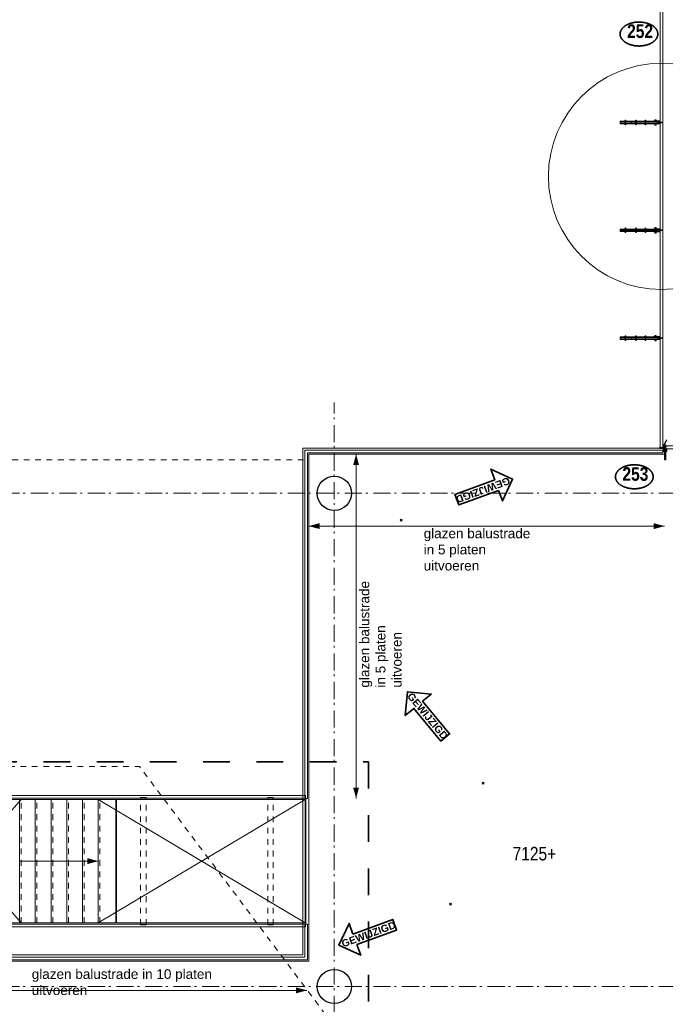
# Model space of a CAD drawing. Header units: millimetres. Extents: x 45699 to 251499, y 244 to 86446.
# Tile 184 of 240: x 231137 to 240561, y 30380 to 44752. Entities that reach past the tile are written whole.
import ezdxf
from ezdxf.enums import TextEntityAlignment as Align

# ---------------------------------------------------------------- set-up
doc = ezdxf.new("R2010")
doc.units = ezdxf.units.MM
doc.header["$LTSCALE"] = 400
doc.header["$PDMODE"] = 3
doc.header["$PDSIZE"] = 15
for name, pattern in [('STYLE_01', [0.416641, 0.208282, -0.208359]), ('STYLE_06', [1.041641, 0.625, -0.208282, 0.069427, -0.138931]), ('STYLE_15', [0.240945, 0.11811, -0.059055, 0.004724, -0.059055]), ('STYLE_16', [0.177165, 0.11811, -0.059055]), ('STYLE_21', [0.138889, 0.069444, -0.069444]), ('STYLE_22', [1.944444, 0.972222, -0.972222])]:
    doc.linetypes.add(name, pattern=pattern)
for name, color, linetype, lineweight in [('Binnenkozijnen', 140, 'Continuous', 15), ('Buitenkozijnen', 140, 'Continuous', 15), ('Detailaanduiding', 5, 'Continuous', 70), ('Fragmentaanduiding', 1, 'STYLE_22', 35), ('leuning', 43, 'Continuous', 5), ('mat-beton (ihwg)', 5, 'Continuous', 25), ('mat-glas-hor', 140, 'Continuous', 15), ('mat-glas-vert', 140, 'Continuous', 15), ('mat-scheidingswand-horizontaal', 5, 'Continuous', 25), ('mat-staal', 5, 'Continuous', 25), ('mat-staal_zink', 140, 'Continuous', 15), ('None', 7, 'Continuous', 9), ('Tekst', 140, 'Continuous', 15), ('Wijzigingspijlen', 43, 'Continuous', 9)]:
    doc.layers.add(name, color=color, linetype=linetype, lineweight=lineweight)
doc.styles.add('Arial', font='arial.ttf', dxfattribs={"height": 176.388889})
doc.styles.add('Arial (bold)', font='arialbd.ttf', dxfattribs={"height": 132.291667})
doc.styles.add('Arial Narrow', font='ARIALN.TTF', dxfattribs={"height": 222.25})
doc.styles.add('Arial Narrow (bold)', font='ARIALNB.TTF', dxfattribs={"height": 172.861111})
doc.styles.get("Standard").update_dxf_attribs({"font": 'arial.ttf'})

# ---------------------------------------------------------------- blocks, each defined once
blk = doc.blocks.new('*U898')
at = {"layer": 'mat-staal', "linetype": 'STYLE_01', "lineweight": 25, "flags": 128}
blk.add_lwpolyline([(41587, -12689, 0.142715), (41446, -12648), (41446, -12648, 0.142715), (41305, -12689), (41446, -12910), (41587, -12689)], format="xyb", close=True, dxfattribs=at)
at = {"layer": 'mat-staal_zink', "lineweight": 15}
blk.add_circle((41446, -9985), 20, dxfattribs=at)
at = {"layer": 'None', "lineweight": 9}
for p, q in [((41506, -9930), (41386, -9930)), ((41386, -10180), (41386, -9930)), ((41506, -10180), (41506, -9930)), ((41506, -10180), (41386, -10180)), ((41506, -12031), (41386, -12031)), ((41386, -12451), (41386, -12031)), ((41506, -12451), (41506, -12031))]:
    blk.add_line(p, q, dxfattribs=at)
at = {"layer": 'None', "linetype": 'STYLE_01', "lineweight": 9}
for p, q in [((41506, -10180), (41386, -10180)), ((41386, -12031), (41386, -10180)), ((41506, -12031), (41506, -10180)), ((41506, -12031), (41386, -12031)), ((41386, -12910), (41386, -12455)), ((41506, -12910), (41506, -12455)), ((41506, -12910), (41386, -12910))]:
    blk.add_line(p, q, dxfattribs=at)
blk = doc.blocks.new('*U899')
at = {"layer": 'None', "color": 43, "linetype": 'Continuous', "lineweight": 9}
blk.add_lwpolyline([(43171, -11980), (43401, -11980), (43401, -10180), (43171, -10180)], close=True, dxfattribs=at)
at = {"layer": 'None', "color": 43, "linetype": 'STYLE_01', "lineweight": 9}
blk.add_lwpolyline([(43426, -11980), (43426, -10180), (43401, -10180), (43401, -11980)], close=True, dxfattribs=at)
blk = doc.blocks.new('*U900')
at = {"layer": 'None', "color": 43, "linetype": 'Continuous', "lineweight": 9}
blk.add_lwpolyline([(42941, -11980), (43171, -11980), (43171, -10180), (42941, -10180)], close=True, dxfattribs=at)
at = {"layer": 'None', "color": 43, "linetype": 'STYLE_01', "lineweight": 9}
blk.add_lwpolyline([(43196, -11980), (43196, -10180), (43171, -10180), (43171, -11980)], close=True, dxfattribs=at)
blk = doc.blocks.new('*U901')
at = {"layer": 'None', "color": 43, "linetype": 'Continuous', "lineweight": 9}
blk.add_lwpolyline([(42711, -11980), (42941, -11980), (42941, -10180), (42711, -10180)], close=True, dxfattribs=at)
at = {"layer": 'None', "color": 43, "linetype": 'STYLE_01', "lineweight": 9}
blk.add_lwpolyline([(42966, -11980), (42966, -10180), (42941, -10180), (42941, -11980)], close=True, dxfattribs=at)
blk = doc.blocks.new('*U902')
at = {"layer": 'None', "color": 43, "linetype": 'Continuous', "lineweight": 9}
blk.add_lwpolyline([(42481, -11980), (42711, -11980), (42711, -10180), (42481, -10180)], close=True, dxfattribs=at)
at = {"layer": 'None', "color": 43, "linetype": 'STYLE_01', "lineweight": 9}
blk.add_lwpolyline([(42736, -11980), (42736, -10180), (42711, -10180), (42711, -11980)], close=True, dxfattribs=at)
blk = doc.blocks.new('*U903')
at = {"layer": 'None', "color": 43, "linetype": 'Continuous', "lineweight": 9}
blk.add_lwpolyline([(42251, -11980), (42481, -11980), (42481, -10180), (42251, -10180)], close=True, dxfattribs=at)
at = {"layer": 'None', "color": 43, "linetype": 'STYLE_01', "lineweight": 9}
blk.add_lwpolyline([(42506, -11980), (42506, -10180), (42481, -10180), (42481, -11980)], close=True, dxfattribs=at)
blk = doc.blocks.new('*U904')
at = {"layer": 'None', "color": 8, "linetype": 'Continuous', "lineweight": 5}
blk.add_lwpolyline([(40466, -11980), (40696, -11980), (40696, -10180), (40466, -10180)], close=True, dxfattribs=at)
at = {"layer": 'None', "color": 8, "linetype": 'STYLE_01', "lineweight": 5}
blk.add_lwpolyline([(40721, -11980), (40721, -10180), (40696, -10180), (40696, -11980)], close=True, dxfattribs=at)
blk = doc.blocks.new('*U905')
at = {"layer": 'None', "color": 8, "linetype": 'Continuous', "lineweight": 5}
blk.add_lwpolyline([(40236, -11980), (40466, -11980), (40466, -10180), (40236, -10180)], close=True, dxfattribs=at)
at = {"layer": 'None', "color": 8, "linetype": 'STYLE_01', "lineweight": 5}
blk.add_lwpolyline([(40491, -11980), (40491, -10180), (40466, -10180), (40466, -11980)], close=True, dxfattribs=at)
blk = doc.blocks.new('*U906')
at = {"layer": 'None', "color": 8, "linetype": 'Continuous', "lineweight": 5}
blk.add_lwpolyline([(40006, -11980), (40236, -11980), (40236, -10180), (40006, -10180)], close=True, dxfattribs=at)
at = {"layer": 'None', "color": 8, "linetype": 'STYLE_01', "lineweight": 5}
blk.add_lwpolyline([(40261, -11980), (40261, -10180), (40236, -10180), (40236, -11980)], close=True, dxfattribs=at)
blk = doc.blocks.new('*U907')
at = {"layer": 'None', "color": 8, "linetype": 'Continuous', "lineweight": 5}
blk.add_lwpolyline([(39776, -11980), (40006, -11980), (40006, -10180), (39776, -10180)], close=True, dxfattribs=at)
at = {"layer": 'None', "color": 8, "linetype": 'STYLE_01', "lineweight": 5}
blk.add_lwpolyline([(40031, -11980), (40031, -10180), (40006, -10180), (40006, -11980)], close=True, dxfattribs=at)
blk = doc.blocks.new('*U908')
at = {"layer": 'None', "color": 8, "linetype": 'Continuous', "lineweight": 5}
blk.add_lwpolyline([(39546, -11980), (39776, -11980), (39776, -10180), (39546, -10180)], close=True, dxfattribs=at)
at = {"layer": 'None', "color": 8, "linetype": 'STYLE_01', "lineweight": 5}
blk.add_lwpolyline([(39801, -11980), (39801, -10180), (39776, -10180), (39776, -11980)], close=True, dxfattribs=at)
blk = doc.blocks.new('*U909')
at = {"layer": 'None', "color": 8, "linetype": 'Continuous', "lineweight": 5}
blk.add_lwpolyline([(39316, -11980), (39546, -11980), (39546, -10180), (39316, -10180)], close=True, dxfattribs=at)
at = {"layer": 'None', "color": 8, "linetype": 'STYLE_01', "lineweight": 5}
blk.add_lwpolyline([(39571, -11980), (39571, -10180), (39546, -10180), (39546, -11980)], close=True, dxfattribs=at)
blk = doc.blocks.new('*U910')
at = {"layer": 'None', "color": 8, "linetype": 'Continuous', "lineweight": 5}
blk.add_lwpolyline([(39086, -11980), (39316, -11980), (39316, -10180), (39086, -10180)], close=True, dxfattribs=at)
at = {"layer": 'None', "color": 8, "linetype": 'STYLE_01', "lineweight": 5}
blk.add_lwpolyline([(39341, -11980), (39341, -10180), (39316, -10180), (39316, -11980)], close=True, dxfattribs=at)
blk = doc.blocks.new('*U911')
at = {"layer": 'None', "color": 8, "linetype": 'Continuous', "lineweight": 5}
blk.add_lwpolyline([(38856, -11980), (39086, -11980), (39086, -10180), (38856, -10180)], close=True, dxfattribs=at)
at = {"layer": 'None', "color": 8, "linetype": 'STYLE_01', "lineweight": 5}
blk.add_lwpolyline([(39111, -11980), (39111, -10180), (39086, -10180), (39086, -11980)], close=True, dxfattribs=at)
blk = doc.blocks.new('*U912')
at = {"layer": 'None', "color": 8, "linetype": 'Continuous', "lineweight": 5}
blk.add_lwpolyline([(38626, -11980), (38856, -11980), (38856, -10180), (38626, -10180)], close=True, dxfattribs=at)
at = {"layer": 'None', "color": 8, "linetype": 'STYLE_01', "lineweight": 5}
blk.add_lwpolyline([(38881, -11980), (38881, -10180), (38856, -10180), (38856, -11980)], close=True, dxfattribs=at)
blk = doc.blocks.new('*U913')
at = {"layer": 'None', "color": 8, "linetype": 'Continuous', "lineweight": 5}
blk.add_lwpolyline([(38396, -11980), (38626, -11980), (38626, -10180), (38396, -10180)], close=True, dxfattribs=at)
at = {"layer": 'None', "color": 8, "linetype": 'STYLE_01', "lineweight": 5}
blk.add_lwpolyline([(38651, -11980), (38651, -10180), (38626, -10180), (38626, -11980)], close=True, dxfattribs=at)
blk = doc.blocks.new('*U914')
at = {"layer": 'None', "color": 8, "linetype": 'Continuous', "lineweight": 5}
blk.add_lwpolyline([(38166, -11980), (38396, -11980), (38396, -10180), (38166, -10180)], close=True, dxfattribs=at)
at = {"layer": 'None', "color": 8, "linetype": 'STYLE_01', "lineweight": 5}
blk.add_lwpolyline([(38421, -11980), (38421, -10180), (38396, -10180), (38396, -11980)], close=True, dxfattribs=at)
blk = doc.blocks.new('*U915')
at = {"layer": 'None', "color": 8, "linetype": 'Continuous', "lineweight": 5}
blk.add_lwpolyline([(37936, -11980), (38166, -11980), (38166, -10180), (37936, -10180)], close=True, dxfattribs=at)
at = {"layer": 'None', "color": 8, "linetype": 'STYLE_01', "lineweight": 5}
blk.add_lwpolyline([(38191, -11980), (38191, -10180), (38166, -10180), (38166, -11980)], close=True, dxfattribs=at)
blk = doc.blocks.new('*U916')
at = {"layer": 'None', "color": 8, "linetype": 'Continuous', "lineweight": 5}
blk.add_lwpolyline([(37706, -11980), (37936, -11980), (37936, -10180), (37706, -10180)], close=True, dxfattribs=at)
at = {"layer": 'None', "color": 8, "linetype": 'STYLE_01', "lineweight": 5}
blk.add_lwpolyline([(37961, -11980), (37961, -10180), (37936, -10180), (37936, -11980)], close=True, dxfattribs=at)
blk = doc.blocks.new('*U917')
at = {"layer": 'None', "color": 8, "linetype": 'Continuous', "lineweight": 5}
blk.add_lwpolyline([(37476, -11980), (37706, -11980), (37706, -10180), (37476, -10180)], close=True, dxfattribs=at)
at = {"layer": 'None', "color": 8, "linetype": 'STYLE_01', "lineweight": 5}
blk.add_lwpolyline([(37731, -11980), (37731, -10180), (37706, -10180), (37706, -11980)], close=True, dxfattribs=at)
blk = doc.blocks.new('*U918')
at = {"layer": 'None', "color": 8, "linetype": 'Continuous', "lineweight": 5}
blk.add_lwpolyline([(37246, -11980), (37476, -11980), (37476, -10180), (37246, -10180)], close=True, dxfattribs=at)
at = {"layer": 'None', "color": 8, "linetype": 'STYLE_01', "lineweight": 5}
blk.add_lwpolyline([(37501, -11980), (37501, -10180), (37476, -10180), (37476, -11980)], close=True, dxfattribs=at)
blk = doc.blocks.new('*U919')
at = {"layer": 'None', "color": 8, "linetype": 'Continuous', "lineweight": 5}
blk.add_lwpolyline([(37016, -11980), (37246, -11980), (37246, -10180), (37016, -10180)], close=True, dxfattribs=at)
at = {"layer": 'None', "color": 8, "linetype": 'STYLE_01', "lineweight": 5}
blk.add_lwpolyline([(37271, -11980), (37271, -10180), (37246, -10180), (37246, -11980)], close=True, dxfattribs=at)
blk = doc.blocks.new('*U920')
at = {"layer": 'None', "color": 8, "linetype": 'Continuous', "lineweight": 5}
for p, q in [((37272, -11980), (33616, -10180)), ((37246, -11080), (40696, -11080)), ((42251, -11080), (43401, -11080))]:
    blk.add_line(p, q, dxfattribs=at)
at = {"layer": 'None', "color": 43, "linetype": 'Continuous', "lineweight": 9}
for p, q in [((40697, -11980), (42276, -10180)), ((42276, -11980), (40697, -10180)), ((46421, -11980), (43401, -10180)), ((43401, -11980), (46421, -10180))]:
    blk.add_line(p, q, dxfattribs=at)
at = {"layer": 'None', "color": 8, "linetype": 'Continuous', "lineweight": 5}
blk.add_lwpolyline([(40696, -10180), (40951, -10180), (40951, -11980), (40696, -11980)], close=True, dxfattribs=at)
at = {"layer": 'None', "color": 43, "linetype": 'Continuous', "lineweight": 9}
for points in [[(40962, -10180), (42251, -10180), (42251, -11980), (40962, -11980)], [(43401, -10180), (43656, -10180), (43656, -11980), (43401, -11980)], [(43666, -10180), (46421, -10180), (46421, -11980), (43666, -11980)]]:
    blk.add_lwpolyline(points, close=True, dxfattribs=at)
at = {"layer": 'None', "color": 43, "linetype": 'STYLE_01', "lineweight": 9}
blk.add_lwpolyline([(42276, -11980), (42276, -10180), (42251, -10180), (42251, -11980)], close=True, dxfattribs=at)
at = {"layer": 'None', "color": 8, "lineweight": 5}
for points in [[(40696, -11080), (40537, -11123), (40537, -11037)], [(43401, -11080), (43242, -11123), (43242, -11037)]]:
    blk.add_solid(points, dxfattribs=at)
at = {"layer": 'None', "color": 7}
for name in ['*U919', '*U918', '*U917', '*U916', '*U915', '*U914', '*U913', '*U912', '*U911', '*U910', '*U909', '*U908', '*U907', '*U906', '*U905', '*U904', '*U903', '*U902', '*U901', '*U900', '*U899']:
    blk.add_blockref(name, (0, 0), dxfattribs=at)
blk = doc.blocks.new('*U921')
at = {"layer": 'None', "color": 8, "linetype": 'Continuous', "lineweight": 5}
blk.add_line((33616, -12485), (37247, -10180), dxfattribs=at)
blk.add_lwpolyline([(35416, -11980), (35416, -12485), (33616, -12485), (33616, -10180), (37006, -10180), (37006, -11980)], close=True, dxfattribs=at)
at = {"layer": 'None', "color": 7}
for name in ['*U898', '*U920']:
    blk.add_blockref(name, (0, 0), dxfattribs=at)
blk = doc.blocks.new('*U922')
at = {"layer": 'leuning', "color": 140, "linetype": 'Continuous', "lineweight": 15}
blk.add_lwpolyline([(33598, -10162), (46426, -10162), (46426, -10122), (33558, -10122), (33558, -12490), (33598, -12490)], close=True, dxfattribs=at)
at = {"layer": 'None', "linetype": 'STYLE_01', "lineweight": 9}
for p, q in [((44099, -10150), (44019, -10150)), ((44019, -12010), (44019, -10150)), ((44099, -12010), (44099, -10150)), ((45954, -10150), (45874, -10150)), ((45874, -12010), (45874, -10150)), ((45954, -12010), (45954, -10150)), ((44099, -12010), (44019, -12010)), ((45954, -12010), (45874, -12010))]:
    blk.add_line(p, q, dxfattribs=at)
at = {"layer": 'None', "color": 8, "linetype": 'Continuous', "lineweight": 5}
blk.add_line((46431, -10162), (46431, -11998), dxfattribs=at)
at = {"layer": 'None', "color": 140, "linetype": 'Continuous', "lineweight": 15}
blk.add_lwpolyline([(35474, -12038), (46426, -12038), (46426, -11998), (35434, -11998), (35434, -12490), (35474, -12490)], close=True, dxfattribs=at)
at = {"layer": 'None', "color": 7}
blk.add_blockref('*U921', (0, 0), dxfattribs=at)
blk = doc.blocks.new('Kolom O 500')
at = {"layer": 'mat-beton (ihwg)', "lineweight": 25}
blk.add_circle((0, 0), 250, dxfattribs=at)
blk = doc.blocks.new('*U1200')
at = {"layer": 'Binnenkozijnen', "color": 43, "linetype": 'STYLE_01', "lineweight": 9}
for p in [(37433, -9699), (47716, -14650)]:
    blk.add_line(p, (44003, -9699), dxfattribs=at)
blk = doc.blocks.new('*U497')
at = {"layer": 'None', "color": 8, "lineweight": 5, "flags": 128}
for points in [[(-5, -154), (-5, -154, 0.414214), (-5, -155), (-5, -173), (-5, -173, 0.414214), (-5, -173), (-4, -173), (-4, -173, 0.414214), (-3, -173), (-3, -173, 0.414214), (-4, -172), (-4, -172), (-4, -169), (-4, -169, -0.414214), (-4, -168), (-3, -168), (-3, -168, 0.221695), (-2, -168), (-1, -167), (-1, -167, -0.466308), (1, -167), (2, -168), (2, -168, 0.221695), (3, -168), (4, -168), (4, -168, -0.414214), (5, -169), (5, -172), (4, -172), (4, -172, 0.414214), (4, -173), (4, -173, 0.414214), (4, -173), (5, -173), (5, -173, 0.414214), (6, -173), (6, -155), (6, -155, 0.414214), (5, -154), (5, -154), (5, -155), (5, -155, -0.414214), (4, -155), (4, -155), (4, -155, -0.414214), (3, -155), (3, -151), (3, -151, -0.414214), (4, -150), (4, -150), (4, -150, -0.414214), (5, -150), (5, -151), (5, -151), (5, -151, 0.414214), (6, -150), (6, -138), (6, -138, 0.351868), (5, -137), (5, -137, 0.351868), (5, -137), (4, -139), (4, -139, 0.314902), (4, -139), (4, -140), (4, -140, -0.198912), (5, -140), (5, -140), (5, -140, -0.198912), (4, -140), (4, -141), (4, -141, 0.414214), (4, -141), (4, -141), (4, -141, -0.198912), (5, -141), (5, -142), (5, -142, -0.198912), (4, -142), (4, -142), (4, -142, 0.414214), (4, -142), (4, -143), (4, -143, -0.198912), (5, -143), (5, -143), (5, -143, -0.087489), (5, -143), (4, -144), (4, -149), (4, -149, -0.414214), (4, -149), (-4, -149), (-4, -149, -0.414214), (-4, -149), (-4, -144), (-4, -143), (-4, -143, -0.087489), (-4, -143), (-4, -143), (-4, -143, -0.198912), (-4, -143), (-4, -142), (-4, -142, 0.414214), (-4, -142), (-4, -142), (-4, -142, -0.198912), (-4, -142), (-4, -141), (-4, -141, -0.198912), (-4, -141), (-4, -141), (-4, -141, 0.414214), (-4, -141), (-4, -140), (-4, -140, -0.198912), (-4, -140), (-4, -140), (-4, -140, -0.198912), (-4, -140), (-4, -139), (-4, -139, 0.314902), (-4, -139), (-5, -137), (-5, -137, 0.351868), (-5, -137), (-5, -137, 0.351868), (-5, -138), (-5, -150), (-5, -150, 0.414214), (-5, -151), (-5, -151), (-5, -150), (-5, -150, -0.414214), (-4, -150), (-4, -150), (-4, -150, -0.414214), (-3, -151), (-3, -155), (-3, -155, -0.414214), (-4, -155), (-4, -155), (-4, -155, -0.414214), (-5, -155), (-5, -154)], [(-4, -162, -0.414214), (-4, -161), (-3, -161), (-3, -161, 0.414214), (-2, -161), (-2, -160), (-2, -160, 0.414214), (-3, -160), (-4, -160), (-4, -160, -0.414214), (-4, -160), (-4, -157), (-4, -157, -0.414214), (-4, -156), (4, -156), (4, -156, -0.414214), (5, -157), (5, -160), (5, -160, -0.414214), (4, -160), (3, -160), (3, -160, 0.414214), (3, -160), (3, -161), (3, -161, 0.414214), (3, -161), (4, -161), (4, -161, -0.414214), (5, -162), (5, -167), (5, -167, -0.414214), (4, -167), (3, -167), (3, -167, -0.221695), (3, -167), (2, -166), (2, -166, 0.466308), (-2, -166), (-3, -167), (-3, -167, -0.221695), (-3, -167), (-4, -167), (-4, -167, -0.414214), (-4, -167), (-4, -162)], [(-2, -150, 0.414214), (-2, -150), (-2, -155), (-2, -155, 0.414214), (-2, -155), (2, -155), (2, -155, 0.414214), (2, -155), (2, -150), (2, -150, 0.414214), (2, -150), (-2, -150)]]:
    blk.add_lwpolyline(points, format="xyb", close=True, dxfattribs=at)
blk = doc.blocks.new('*U498')
at = {"layer": 'None', "color": 8, "lineweight": 5, "flags": 128}
for points in [[(-13, -183), (-13, -182), (-14, -181), (-14, -181, 0.36397), (-15, -181), (-15, -181), (-15, -182), (-15, -182, -0.36397), (-16, -182), (-16, -182), (-16, -181), (-16, -181, 0.36397), (-17, -181), (-17, -181), (-17, -182), (-17, -182, -0.36397), (-18, -182), (-18, -182), (-18, -181), (-18, -181, 0.36397), (-18, -181), (-18, -181), (-19, -182), (-19, -182, -0.36397), (-19, -182), (-19, -182), (-20, -181), (-20, -181, 0.36397), (-20, -181), (-20, -181), (-21, -182), (-21, -182, -0.36397), (-21, -182), (-21, -182), (-22, -181), (-22, -181, 0.36397), (-22, -181), (-22, -181), (-22, -181), (-23, -181), (-23, -181), (-23, -181, 0.36397), (-24, -181), (-24, -181), (-24, -181), (-24, -181), (-24, -181, -0.267949), (-25, -181), (-25, -181), (-25, -181), (-25, -181, 0.339454), (-25, -181), (-25, -181, 0.339454), (-25, -181), (-25, -181), (-25, -184), (-25, -184, 0.414214), (-25, -185), (-25, -185), (-24, -185), (-24, -185, 0.414214), (-24, -184), (-24, -184), (-24, -183), (-24, -183, 0.236068), (-24, -182), (-24, -182), (-24, -182, -0.548276), (-24, -182), (-24, -182, -0.548276), (-24, -182), (-24, -182), (-24, -182, 0.250388), (-24, -182), (-24, -182), (-23, -182), (-23, -182, -0.414214), (-22, -183), (-22, -183), (-22, -183), (-22, -183, 0.414214), (-22, -184), (-22, -184), (-22, -184), (-22, -184, 0.131652), (-22, -184), (-22, -184), (-20, -183), (-13, -183)], [(-6, -181), (-6, -181, -0.388879), (-9, -183), (-9, -183), (-20, -183), (-22, -184), (-23, -184), (-23, -183), (-24, -183), (-24, -185), (24, -185), (24, -183), (23, -183), (23, -184), (22, -184), (20, -183), (9, -183), (9, -183, -0.388879), (6, -181), (6, -181), (5, -173), (3, -173), (3, -171), (-2, -171), (-2, -173), (-5, -173), (-6, -181)], [(14, -183), (14, -182), (15, -181), (15, -181, -0.36397), (15, -181), (15, -181), (15, -182), (15, -182, 0.36397), (16, -182), (16, -182), (16, -181), (16, -181, -0.36397), (17, -181), (17, -181), (17, -182), (17, -182, 0.36397), (18, -182), (18, -182), (18, -181), (18, -181, -0.36397), (19, -181), (19, -181), (19, -182), (19, -182, 0.36397), (19, -182), (19, -182), (20, -181), (20, -181, -0.36397), (20, -181), (20, -181), (21, -182), (21, -182, 0.36397), (21, -182), (21, -182), (22, -181), (22, -181, -0.36397), (22, -181), (22, -181), (22, -181), (23, -181), (24, -181), (24, -181, -0.36397), (24, -181), (24, -181), (24, -181), (25, -181), (25, -181, 0.267949), (25, -181), (25, -181), (25, -181), (25, -181, -0.339454), (25, -181), (25, -181, -0.339454), (26, -181), (26, -181), (26, -184), (26, -184, -0.414214), (25, -185), (25, -185), (24, -185), (24, -185, -0.414214), (24, -184), (24, -184), (24, -183), (24, -183, -0.236068), (24, -182), (24, -182), (24, -182, 0.548276), (24, -182), (24, -182, 0.548276), (24, -182), (24, -182), (24, -182, -0.250388), (24, -182), (24, -182), (23, -182), (23, -182, 0.414214), (23, -183), (23, -183), (23, -183), (23, -183, -0.414214), (22, -184), (22, -184), (22, -184), (22, -184, -0.131652), (22, -184), (22, -184), (21, -183), (14, -183)]]:
    blk.add_lwpolyline(points, format="xyb", close=True, dxfattribs=at)
blk = doc.blocks.new('verticale stijl 150x50 UV')
at = {"layer": 'None', "color": 8, "linetype": 'STYLE_15', "lineweight": 5}
blk.add_line((0, -216), (0, 35), dxfattribs=at)
at = {"layer": 'None', "color": 8, "lineweight": 5}
for p, q in [((-26, -143), (-26, -143)), ((-25, -133), (-25, -133)), ((-25, -134), (-25, -134)), ((-25, -135), (-25, -135)), ((-25, -136), (-25, -136)), ((-25, -137), (-25, -137)), ((-25, -137), (-25, -137)), ((-25, -138), (-25, -138)), ((-25, -139), (-25, -139)), ((-25, -140), (-25, -140)), ((-25, -141), (-25, -141)), ((-25, -142), (-25, -142)), ((-25, -142), (-25, -142)), ((-25, -143), (-25, -143)), ((-24, -133), (-24, -133)), ((-24, -134), (-24, -134)), ((-24, -135), (-24, -135)), ((-24, -135), (-24, -135)), ((-24, -136), (-24, -136)), ((-24, -137), (-24, -137)), ((-24, -138), (-24, -138)), ((-24, -139), (-24, -139)), ((-24, -139), (-24, -139)), ((-24, -140), (-24, -140)), ((-24, -141), (-24, -141)), ((-24, -142), (-24, -142)), ((-24, -143), (-24, -143)), ((-23, -133), (-23, -133)), ((-23, -134), (-23, -134)), ((-23, -135), (-23, -135)), ((-23, -136), (-23, -136)), ((-23, -137), (-23, -137)), ((-23, -137), (-23, -137)), ((-23, -138), (-23, -138)), ((-23, -139), (-23, -139)), ((-23, -140), (-23, -140)), ((-23, -141), (-23, -141)), ((-23, -142), (-23, -142)), ((-22, -127), (-22, -127)), ((-22, -128), (-22, -128)), ((-22, -129), (-22, -129)), ((-22, -129), (-22, -129)), ((-22, -130), (-22, -130)), ((-22, -131), (-22, -131)), ((-22, -132), (-22, -132)), ((-22, -133), (-22, -133)), ((-22, -133), (-22, -133)), ((-22, -133), (-22, -133)), ((-22, -134), (-22, -134)), ((-22, -134), (-22, -134)), ((-22, -135), (-22, -135)), ((-22, -135), (-22, -135)), ((-22, -140), (-22, -140)), ((-22, -140), (-22, -140)), ((-22, -141), (-22, -141)), ((-22, -141), (-22, -141)), ((-22, -142), (-22, -142)), ((-21, -126), (-21, -126)), ((-21, -129), (-21, -129)), ((-21, -130), (-21, -130)), ((-21, -131), (-21, -131)), ((-21, -131), (-21, -131)), ((-21, -132), (-21, -132)), ((-21, -133), (-21, -133)), ((-21, -134), (-21, -134)), ((-21, -135), (-21, -135)), ((-21, -135), (-21, -135)), ((-21, -136), (-21, -136)), ((-21, -137), (-21, -137)), ((-21, -138), (-21, -138)), ((-21, -139), (-21, -139)), ((-21, -139), (-21, -139)), ((-21, -140), (-21, -140)), ((-21, -141), (-21, -141)), ((-20, -126), (-20, -126)), ((-20, -130), (-20, -130)), ((-20, -131), (-20, -131)), ((-20, -132), (-20, -132)), ((-20, -133), (-20, -133)), ((-20, -133), (-20, -133)), ((-20, -134), (-20, -134)), ((-20, -135), (-20, -135)), ((-20, -136), (-20, -136)), ((-20, -137), (-20, -137)), ((-20, -137), (-20, -137)), ((-20, -138), (-20, -138)), ((-20, -139), (-20, -139)), ((-20, -140), (-20, -140)), ((-20, -141), (-20, -141)), ((-20, -142), (-20, -142)), ((-20, -142), (-20, -142)), ((-20, -143), (-20, -143)), ((-19, -126), (-19, -126)), ((-19, -127), (-19, -127)), ((-19, -129), (-19, -129)), ((-19, -130), (-19, -130)), ((-19, -131), (-19, -131)), ((-19, -131), (-19, -131)), ((-19, -132), (-19, -132)), ((-19, -133), (-19, -133)), ((-19, -134), (-19, -134)), ((-19, -135), (-19, -135)), ((-19, -140), (-19, -140)), ((-19, -141), (-19, -141)), ((-19, -142), (-19, -142)), ((-18, -128), (-18, -128)), ((-18, -129), (-18, -129)), ((-18, -129), (-18, -129)), ((-18, -133), (-18, -133)), ((-18, -134), (-18, -134)), ((-18, -135), (-18, -135)), ((-18, -140), (-18, -140)), ((-18, -141), (-18, -141)), ((-18, -142), (-18, -142)), ((-18, -142), (-18, -142)), ((-17, -133), (-17, -133)), ((-17, -133), (-17, -133)), ((-17, -134), (-17, -134)), ((-17, -134), (-17, -134)), ((-17, -135), (-17, -135)), ((-17, -135), (-17, -135)), ((-17, -135), (-17, -135)), ((-17, -136), (-17, -136)), ((-17, -136), (-17, -136)), ((-17, -137), (-17, -137)), ((-17, -137), (-17, -137)), ((-17, -137), (-17, -137)), ((-17, -138), (-17, -138)), ((-17, -138), (-17, -138)), ((-17, -139), (-17, -139)), ((-17, -139), (-17, -139)), ((-17, -139), (-17, -139)), ((-17, -140), (-17, -140)), ((-17, -140), (-17, -140)), ((-17, -141), (-17, -141)), ((-17, -141), (-17, -141)), ((-17, -142), (-17, -142)), ((-17, -142), (-17, -142)), ((-17, -142), (-17, -142)), ((-17, -143), (-17, -143)), ((-17, -143), (-17, -143)), ((-16, -141), (-16, -141)), ((-16, -142), (-16, -142)), ((-16, -143), (-16, -143)), ((-15, -142), (-15, -142)), ((-15, -143), (-15, -143)), ((-14, -142), (-14, -142)), ((-14, -143), (-14, -143)), ((-14, -144), (-14, -144)), ((-13, -143), (-13, -143)), ((-26, -144), (-26, -144)), ((-25, -145), (-25, -145)), ((-24, -144), (-24, -144)), ((-23, -145), (-23, -145)), ((-22, -144), (-22, -144)), ((-22, -145), (-22, -145)), ((-21, -144), (-21, -144)), ((-20, -144), (-20, -144)), ((-16, -144), (-16, -144)), ((-15, -144), (-15, -144)), ((-15, -145), (-15, -145)), ((-14, -144), (-14, -144)), ((-13, -144), (-13, -144))]:
    blk.add_line(p, q, dxfattribs=at)
at = {"layer": 'None', "color": 8, "linetype": 'STYLE_16', "lineweight": 5}
for p, q in [((-2, -155), (0, -154)), ((-2, -157), (-2, -155)), ((-1, -157), (-1, -155)), ((-1, -157), (-1, -155)), ((2, -155), (0, -154)), ((1, -157), (1, -155)), ((2, -157), (2, -155)), ((2, -157), (2, -155))]:
    blk.add_line(p, q, dxfattribs=at)
at = {"layer": 'None', "color": 8, "linetype": 'Continuous', "lineweight": 5, "flags": 128}
for points in [[(-10, 15), (10, 15), (10, -105), (25, -105), (25, -117), (-25, -117), (-25, -105), (-10, -105)], [(-8, 13), (-8, -105), (8, -105), (8, 13)], [(8, -107), (-8, -107), (-23, -107), (-23, -115), (23, -115), (23, -107)]]:
    blk.add_lwpolyline(points, close=True, dxfattribs=at)
at = {"layer": 'None', "color": 8, "lineweight": 5, "flags": 128}
for points in [[(-15, -145), (-15, -145, 0.390793), (-13, -144), (-13, -144, 0.390793), (-14, -142), (-14, -142, -0.352623), (-16, -140), (-16, -133), (-16, -133, 0.414214), (-16, -133), (-18, -133), (-18, -133), (-18, -133, -0.520293), (-18, -133), (-18, -130), (-18, -130), (-18, -128), (-18, -128, -0.577863), (-18, -128), (-18, -128), (-18, -128, 0.366605), (-18, -127), (-18, -127, 0.366605), (-18, -127), (-18, -127, -0.130834), (-19, -126), (-19, -126, 0.439074), (-21, -126), (-21, -126, -0.133252), (-22, -127), (-22, -127, 0.366605), (-22, -127), (-22, -127, 0.366605), (-22, -128), (-22, -128), (-22, -128, -0.577455), (-22, -128), (-22, -130), (-22, -130), (-22, -133), (-22, -133, -0.52048), (-22, -133), (-22, -133), (-25, -133), (-25, -133, 0.414214), (-25, -133), (-25, -141), (-25, -141, -0.255976), (-26, -143), (-26, -143, 0.749676), (-25, -145), (-21, -145), (-21, -145, 0.414214), (-19, -143), (-19, -143, -0.402808), (-19, -142), (-19, -142, -0.402808), (-18, -143), (-18, -143, 0.233259), (-18, -143), (-15, -144), (-15, -144, -0.419014), (-15, -144), (-15, -144, -0.419014), (-15, -144), (-16, -144), (-16, -144, 0.414214), (-16, -144), (-16, -144, 0.414214), (-16, -145)], [(-23, -142), (-23, -142, 0.418874), (-24, -142), (-24, -142, -0.396568), (-25, -143), (-25, -143, 0.437017), (-26, -144), (-26, -144, 0.437017), (-25, -144), (-22, -144), (-22, -144, 0.263556), (-20, -143), (-20, -143, 0.552342), (-21, -142)], [(25, -133), (25, -117), (23, -117), (-23, -117), (-25, -117), (-25, -133), (-22, -133), (-22, -128), (-23, -128), (-23, -127), (-22, -127), (-22, -125), (-22, -124), (-22, -120), (-22, -120, -0.414214), (-20, -119), (-20, -119), (-20, -119, -0.414214), (-18, -120), (-18, -124), (-18, -125), (-18, -127), (-18, -127), (-18, -128), (-18, -128), (-18, -133), (-16, -133), (-16, -120), (-16, -120, -0.414214), (-15, -119), (-15, -119), (-7, -119), (-7, -119, -0.414214), (-5, -120), (-5, -137), (-4, -137), (-4, -140), (-4, -140), (-4, -140), (-4, -141), (-4, -141), (-4, -142), (-4, -142), (-4, -143), (-4, -144), (-4, -149), (-2, -149), (-2, -138), (-2, -138, -0.414214), (0, -136), (0, -136), (0, -136, -0.414214), (2, -138), (2, -149), (4, -149), (4, -144), (4, -143), (4, -142), (4, -142), (4, -141), (4, -141), (4, -140), (4, -140), (4, -140), (4, -137), (5, -137), (5, -120), (5, -120, -0.414214), (7, -119), (7, -119), (15, -119), (15, -119, -0.414214), (16, -120), (16, -133), (18, -133), (18, -128), (18, -128), (18, -127), (18, -127), (18, -125), (18, -124), (18, -120), (18, -120, -0.414214), (20, -119), (20, -119), (20, -119, -0.414214), (22, -120), (22, -124), (22, -125), (22, -127), (23, -127), (23, -128), (22, -128), (22, -133)], [(-23, -136), (-23, -136, -0.414214), (-22, -135), (-22, -135, -0.414214), (-21, -136), (-21, -139), (-21, -139, -0.414214), (-22, -140), (-22, -140, -0.414214), (-23, -139)], [(-21, -128, -0.29188), (-21, -127), (-20, -127), (-20, -127, -0.344328), (-20, -127), (-19, -127), (-19, -127, -0.29188), (-19, -128), (-19, -130), (-19, -130, -0.348796), (-20, -130), (-20, -130, -0.348796), (-21, -130), (-21, -128)], [(-19, -140, -0.414214), (-20, -139), (-20, -136), (-20, -136, -0.414214), (-19, -135), (-19, -135, -0.414214), (-18, -136), (-18, -139), (-18, -139, -0.414214), (-19, -140)], [(15, -145), (15, -145, -0.390793), (13, -144), (13, -144, -0.390793), (14, -142), (14, -142, 0.352623), (16, -140), (16, -133), (16, -133, -0.414214), (16, -133), (18, -133), (18, -133), (18, -133, 0.520293), (18, -133), (18, -130), (18, -130), (18, -128), (18, -128, 0.577863), (18, -128), (18, -128), (18, -128, -0.366605), (18, -127), (18, -127, -0.366605), (18, -127), (18, -127, 0.130834), (19, -126), (19, -126, -0.439074), (21, -126), (21, -126, 0.133252), (22, -127), (22, -127, -0.366605), (22, -127), (22, -127, -0.366605), (22, -128), (22, -128), (22, -128, 0.577455), (22, -128), (22, -130), (22, -130), (22, -133), (22, -133, 0.52048), (22, -133), (22, -133), (25, -133), (25, -133, -0.414214), (25, -133), (25, -141), (25, -141, 0.255976), (26, -143), (26, -143, -0.749676), (25, -145), (21, -145), (21, -145, -0.414214), (19, -143), (19, -143, 0.402808), (19, -142), (19, -142, 0.402808), (18, -143), (18, -143, -0.233259), (18, -143), (15, -144), (15, -144, 0.419014), (15, -144), (15, -144, 0.419014), (15, -144), (16, -144), (16, -144, -0.414214), (16, -144), (16, -144, -0.414214), (16, -145)], [(19, -140, 0.414214), (20, -139), (20, -136), (20, -136, 0.414214), (19, -135), (19, -135, 0.414214), (18, -136), (18, -139), (18, -139, 0.414214), (19, -140)], [(21, -128, 0.29188), (21, -127), (20, -127), (20, -127, 0.344328), (20, -127), (19, -127), (19, -127, 0.29188), (19, -128), (19, -130), (19, -130, 0.348796), (20, -130), (20, -130, 0.348796), (21, -130), (21, -128)], [(23, -142), (23, -142, -0.418874), (24, -142), (24, -142, 0.396568), (25, -143), (25, -143, -0.437017), (26, -144), (26, -144, -0.437017), (25, -144), (22, -144), (22, -144, -0.263556), (20, -143), (20, -143, -0.552342), (21, -142)], [(23, -136), (23, -136, 0.414214), (22, -135), (22, -135, 0.414214), (21, -136), (21, -139), (21, -139, 0.414214), (22, -140), (22, -140, 0.414214), (23, -139)], [(0, -157), (0, -157, -0.163834), (-4, -156), (-4, -156), (-4, -156, -0.234469), (-5, -155), (-5, -155), (-5, -154), (5, -154), (5, -155), (5, -155, -0.234469), (4, -156), (4, -156), (4, -156, -0.163834), (0, -157), (0, -157)]]:
    blk.add_lwpolyline(points, format="xyb", close=True, dxfattribs=at)
blk.add_lwpolyline([(4, -119), (4, -134), (-4, -134), (-4, -119)], close=True, dxfattribs=at)
at = {"layer": 'None', "color": 8, "linetype": 'STYLE_16', "lineweight": 5}
for centre, radius, start, end in [((-2, -158), 3.38, 79.3357, 100.6643), ((0, -163), 8.16, 82.9585, 97.0415), ((0, -160), 3.5, 73.4149, 106.5851), ((2, -158), 3.38, 79.3357, 100.6643)]:
    blk.add_arc(centre, radius, start, end, dxfattribs=at)
at = {"layer": 'None', "color": 7}
for name in ['*U497', '*U498']:
    blk.add_blockref(name, (0, 0), dxfattribs=at)
blk = doc.blocks.new('*U1275')
at = {"layer": 'mat-glas-hor', "color": 8, "lineweight": 5}
for p, q in [((51645, -5054), (51666, -5022)), ((51645, -5022), (51666, -5054))]:
    blk.add_line(p, q, dxfattribs=at)
at = {"layer": 'None', "color": 8, "lineweight": 5}
blk.add_lwpolyline([(51666, -5054), (51666, -5022), (51645, -5022), (51645, -5054)], close=True, dxfattribs=at)
blk = doc.blocks.new('*U1276')
at = {"layer": 'mat-staal_zink', "color": 8, "lineweight": 5}
blk.add_lwpolyline([(51601, -5054), (51601, -5029), (51598, -5029), (51598, -5057), (51666, -5057), (51666, -5054)], close=True, dxfattribs=at)
at = {"layer": 'None', "color": 7}
blk.add_blockref('*U1275', (0, 0), dxfattribs=at)
blk = doc.blocks.new('*U1278')
at = {"layer": 'mat-glas-vert', "lineweight": 15}
blk.add_lwpolyline([(51184, -290), (51584, -290), (51584, -306), (51184, -306)], close=True, dxfattribs=at)
at = {"layer": 'None', "color": 8, "lineweight": 5}
for points in [[(51184, -280), (51584, -280), (51584, -290), (51184, -290)], [(51598, -276), (51601, -276), (51601, -293), (51598, -293)], [(51184, -306), (51584, -306), (51584, -316), (51184, -316)], [(51598, -303), (51601, -303), (51601, -320), (51598, -320)], [(51640, -298), (51641, -303), (51601, -303), (51602, -298), (51601, -293), (51641, -293)]]:
    blk.add_lwpolyline(points, close=True, dxfattribs=at)
at = {"layer": 'None', "color": 43, "lineweight": 9}
for points in [[(51598, -293), (51598, -276), (51511, -276), (51511, -279), (51595, -279), (51595, -293)], [(51598, -303), (51598, -320), (51511, -320), (51511, -317), (51595, -317), (51595, -303)]]:
    blk.add_lwpolyline(points, close=True, dxfattribs=at)
blk = doc.blocks.new('*U1279')
at = {"layer": 'mat-glas-vert', "lineweight": 15}
blk.add_lwpolyline([(51184, -1864), (51584, -1864), (51584, -1880), (51184, -1880)], close=True, dxfattribs=at)
at = {"layer": 'None', "color": 8, "lineweight": 5}
for points in [[(51184, -1854), (51584, -1854), (51584, -1864), (51184, -1864)], [(51598, -1850), (51601, -1850), (51601, -1867), (51598, -1867)], [(51640, -1872), (51641, -1877), (51601, -1877), (51602, -1872), (51601, -1867), (51641, -1867)], [(51184, -1880), (51584, -1880), (51584, -1890), (51184, -1890)], [(51598, -1877), (51601, -1877), (51601, -1894), (51598, -1894)]]:
    blk.add_lwpolyline(points, close=True, dxfattribs=at)
at = {"layer": 'None', "color": 43, "lineweight": 9}
for points in [[(51598, -1867), (51598, -1850), (51511, -1850), (51511, -1853), (51595, -1853), (51595, -1867)], [(51598, -1877), (51598, -1894), (51511, -1894), (51511, -1891), (51595, -1891), (51595, -1877)]]:
    blk.add_lwpolyline(points, close=True, dxfattribs=at)
blk = doc.blocks.new('*U1280')
at = {"layer": 'mat-glas-vert', "lineweight": 15}
blk.add_lwpolyline([(51184, -3438), (51584, -3438), (51584, -3454), (51184, -3454)], close=True, dxfattribs=at)
at = {"layer": 'None', "color": 8, "lineweight": 5}
for points in [[(51184, -3428), (51584, -3428), (51584, -3438), (51184, -3438)], [(51598, -3424), (51601, -3424), (51601, -3441), (51598, -3441)], [(51640, -3446), (51641, -3451), (51601, -3451), (51602, -3446), (51601, -3441), (51641, -3441)], [(51184, -3454), (51584, -3454), (51584, -3464), (51184, -3464)], [(51598, -3451), (51601, -3451), (51601, -3468), (51598, -3468)]]:
    blk.add_lwpolyline(points, close=True, dxfattribs=at)
at = {"layer": 'None', "color": 43, "lineweight": 9}
for points in [[(51598, -3441), (51598, -3424), (51511, -3424), (51511, -3427), (51595, -3427), (51595, -3441)], [(51598, -3451), (51598, -3468), (51511, -3468), (51511, -3465), (51595, -3465), (51595, -3451)]]:
    blk.add_lwpolyline(points, close=True, dxfattribs=at)
blk = doc.blocks.new('Detail')
at = {"layer": 'Detailaanduiding', "color": 1, "linetype": 'Continuous', "lineweight": 35}
blk.add_open_spline([(-134, 154), (-70, 177), (77, 177), (141, 154), (205, 130), (242, 90), (278, 49), (278, 2), (278, -45), (242, -85), (205, -126), (141, -149), (77, -173), (-70, -173), (-134, -149), (-198, -126), (-235, -85), (-272, -45), (-272, 2), (-272, 49), (-235, 90), (-198, 130), (-134, 154)], degree=2, knots=[0, 0, 0, 0.097932, 0.195864, 0.195864, 0.280023, 0.280023, 0.347931, 0.347931, 0.415846, 0.415846, 0.5, 0.5, 0.597932, 0.695864, 0.695864, 0.780023, 0.780023, 0.847931, 0.847931, 0.915846, 0.915846, 1, 1, 1], dxfattribs=at)
at = {"layer": 'Detailaanduiding', "style": 'Arial Narrow (bold)'}
blk.add_attdef('Detail', text='', height=198, dxfattribs=at).set_placement((-170, 142), align=Align.TOP_LEFT)
at = {"layer": 'None', "color": 0, "flags": 1}
blk.add_attdef('Fragment', (-272, -528), '', height=198, dxfattribs=at)
blk = doc.blocks.new('Wijzigingspijl')
at = {"layer": 'None', "linetype": 'Continuous', "lineweight": 5}
blk.add_point((0, 0), dxfattribs=at)
at = {"layer": 'Wijzigingspijlen', "color": 1, "linetype": 'Continuous', "lineweight": 35}
blk.add_lwpolyline([(-82.5, -1485), (-247.5, -1485), (0, -1732.5), (247.5, -1485), (82.5, -1485), (82.5, -866.25), (-82.5, -866.25)], close=True, dxfattribs=at)
at = {"layer": 'Wijzigingspijlen', "color": 8, "insert": (0, -1271.25), "char_height": 105.833, "attachment_point": 5, "rotation": 90, "style": 'Arial (bold)'}
blk.add_mtext('GEWIJZIGD', dxfattribs=at)
blk = doc.blocks.new('*U1435')
at = {"layer": 'Buitenkozijnen', "color": 140, "linetype": 'Continuous', "lineweight": 15}
for points in [[(51601, -5040), (51601, 28036)], [(51601, -5040), (51601, 28036), (51641, 28036), (51641, -5040)], [(51601, -5040), (51601, 28036), (51641, 28036), (51641, -5040)], [(51641, -5040), (51641, 28036)], [(51601, -5040), (51641, -5040)]]:
    blk.add_lwpolyline(points, close=True, dxfattribs=at)
blk = doc.blocks.new('ba-bout glaszwaard')
at = {"layer": 'None', "color": 8, "lineweight": 5}
for p, q in [((-11.5, 5), (-9.5, 5)), ((47.5, 5), (45.5, 5)), ((-11.5, -5), (-9.5, -5)), ((47.5, -5), (45.5, -5))]:
    blk.add_line(p, q, dxfattribs=at)
at = {"layer": 'None', "color": 8, "linetype": 'Continuous', "lineweight": 5}
for p, q in [((-2.5, 3), (-8.5, 3)), ((38.5, 3), (44.5, 3)), ((-2.5, -3), (-8.5, -3)), ((38.5, -3), (44.5, -3))]:
    blk.add_line(p, q, dxfattribs=at)
at = {"layer": 'None', "color": 8, "linetype": 'STYLE_21', "lineweight": 5}
blk.add_lwpolyline([(-11.5, 2.5), (47.5, 2.5), (47.5, -2.5), (-11.5, -2.5)], close=True, dxfattribs=at)
at = {"layer": 'None', "color": 8, "linetype": 'Continuous', "lineweight": 5, "flags": 128}
for points in [[(-1.5, 6, 0.4142136), (-2.5, 7), (-8.5, 7, 0.4142136), (-9.5, 6), (-9.5, -6, 0.4142136), (-8.5, -7), (-2.5, -7, 0.4142136), (-1.5, -6)], [(37.5, 6, -0.4142136), (38.5, 7), (44.5, 7, -0.4142136), (45.5, 6), (45.5, -6, -0.4142136), (44.5, -7), (38.5, -7, -0.4142136), (37.5, -6)]]:
    blk.add_lwpolyline(points, format="xyb", close=True, dxfattribs=at)
at = {"layer": 'None', "color": 8, "linetype": 'Continuous', "lineweight": 5}
for points in [[(-1.5, 9), (-0.5, 9), (-0.5, -9), (-1.5, -9)], [(36.5, 9), (37.5, 9), (37.5, -9), (36.5, -9)]]:
    blk.add_lwpolyline(points, close=True, dxfattribs=at)
at = {"layer": 'None', "color": 8, "lineweight": 5}
for centre, start, end in [((-11.5, 0), 90, 270), ((47.5, 0), 270, 90)]:
    blk.add_arc(centre, 5, start, end, dxfattribs=at)
at = {"layer": 'None', "color": 8, "linetype": 'Continuous', "lineweight": 5}
for centre, start, end in [((-8.5, 4), 180, 270), ((-8.5, 2), 90, 180), ((-2.5, 4), 270, 0), ((-2.5, 2), 0, 90), ((38.5, 4), 180, 270), ((38.5, 2), 90, 180), ((44.5, 4), 270, 0), ((44.5, 2), 0, 90), ((-8.5, -2), 180, 270), ((-8.5, -4), 90, 180), ((-2.5, -4), 0, 90), ((38.5, -4), 90, 180), ((44.5, -2), 270, 0), ((44.5, -4), 0, 90)]:
    blk.add_arc(centre, 1, start, end, dxfattribs=at)
blk = doc.blocks.new('*U1432')
at = {"layer": 'None', "color": 8, "lineweight": 5}
for p, q in [((-16, -507), (-14, -507)), ((-16, -517), (-14, -517)), ((52, -507), (50, -507)), ((52, -517), (50, -517))]:
    blk.add_line(p, q, dxfattribs=at)
at = {"layer": 'None', "color": 8, "linetype": 'Continuous', "lineweight": 5}
for p, q in [((-6, -509), (-12, -509)), ((-6, -515), (-12, -515)), ((42, -509), (48, -509)), ((42, -515), (48, -515))]:
    blk.add_line(p, q, dxfattribs=at)
for points in [[(-22, -503), (-4, -503), (-4, -521), (-22, -521)], [(-6, -503), (-4, -503), (-4, -521), (-6, -521)], [(40, -503), (58, -503), (58, -521), (40, -521)], [(40, -503), (42, -503), (42, -521), (40, -521)]]:
    blk.add_lwpolyline(points, close=True, dxfattribs=at)
at = {"layer": 'None', "color": 8, "linetype": 'STYLE_21', "lineweight": 5}
blk.add_lwpolyline([(-16, -510), (52, -510), (52, -515), (-16, -515)], close=True, dxfattribs=at)
at = {"layer": 'None', "color": 8, "linetype": 'Continuous', "lineweight": 5, "flags": 128}
for points in [[(-6, -506, 0.414214), (-6, -505), (-12, -505, 0.414214), (-14, -506), (-14, -518, 0.414214), (-12, -519), (-6, -519, 0.414214), (-6, -518)], [(42, -506, -0.414214), (42, -505), (48, -505, -0.414214), (50, -506), (50, -518, -0.414214), (48, -519), (42, -519, -0.414214), (42, -518)]]:
    blk.add_lwpolyline(points, format="xyb", close=True, dxfattribs=at)
at = {"layer": 'None', "color": 8, "lineweight": 5}
for centre, start, end in [((-16, -512), 90, 270), ((52, -512), 270, 90)]:
    blk.add_arc(centre, 5, start, end, dxfattribs=at)
at = {"layer": 'None', "color": 8, "linetype": 'Continuous', "lineweight": 5}
for centre, start, end in [((-12, -508), 180, 270), ((-12, -510), 90, 180), ((-12, -514), 180, 270), ((-12, -516), 90, 180), ((-6, -508), 270, 0), ((-6, -510), 0, 90), ((-6, -516), 0, 90), ((42, -508), 180, 270), ((42, -510), 90, 180), ((42, -516), 90, 180), ((48, -508), 270, 0), ((48, -510), 0, 90), ((48, -514), 270, 0), ((48, -516), 0, 90)]:
    blk.add_arc(centre, 1, start, end, dxfattribs=at)
blk = doc.blocks.new('*U1433')
at = {"layer": 'mat-glas-vert', "lineweight": 15}
blk.add_lwpolyline([(10, 0), (26, 0), (26, -550), (10, -550)], close=True, dxfattribs=at)
at = {"layer": 'None', "color": 8, "lineweight": 5}
for points in [[(0, 0), (10, 0), (10, -550), (0, -550)], [(26, 0), (36, 0), (36, -550), (26, -550)], [(-4, -577), (13, -577), (13, -580), (-4, -580)], [(18, -619), (13, -620), (13, -580), (18, -581), (23, -580), (23, -620)], [(23, -577), (40, -577), (40, -580), (23, -580)]]:
    blk.add_lwpolyline(points, close=True, dxfattribs=at)
at = {"layer": 'None', "color": 43, "lineweight": 9}
for points in [[(13, -577), (-4, -577), (-4, -490), (-1, -490), (-1, -574), (13, -574)], [(23, -577), (40, -577), (40, -490), (37, -490), (37, -574), (23, -574)]]:
    blk.add_lwpolyline(points, close=True, dxfattribs=at)
at = {"layer": 'None', "color": 140, "lineweight": 15}
blk.add_lwpolyline([(0, -550), (36, -550), (36, -565), (0, -565)], close=True, dxfattribs=at)
at = {"layer": 'None', "color": 8}
for p in [(0, -75), (0, -227), (0, -366)]:
    blk.add_blockref('ba-bout glaszwaard', p, dxfattribs=at)
at = {"layer": 'None', "color": 7}
blk.add_blockref('*U1432', (0, 0), dxfattribs=at)
blk = doc.blocks.new('glazen vin')
at = {"layer": 'None', "color": 7}
blk.add_blockref('*U1433', (0, 0), dxfattribs=at)

msp = doc.modelspace()

# ---------------------------------------------------------------- linework, layer by layer
at = {"layer": 'Buitenkozijnen', "color": 140, "linetype": 'Continuous', "lineweight": 15}
for p, q in [((246795, 38530), (240549, 38530)), ((246795, 38490), (240549, 38490))]:
    msp.add_line(p, q, dxfattribs=at)
at = {"layer": 'Fragmentaanduiding', "lineweight": 35}
msp.add_lwpolyline([(222150, 33920), (236230, 33920), (236230, 29770), (222150, 29770)], close=True, dxfattribs=at)
at = {"layer": 'None', "color": 43, "linetype": 'STYLE_06', "lineweight": 9}
for p, q in [((235729, 6920), (235729, 39166)), ((251133, 37840), (217413, 37840)), ((251133, 30640), (217413, 30640))]:
    msp.add_line(p, q, dxfattribs=at)
at = {"layer": 'None', "color": 43, "linetype": 'Continuous', "lineweight": 9}
for p, q in [((240585, 38620), (240536, 38536)), ((235269, 31100), (235269, 38500)), ((240552, 38500), (235269, 38500)), ((235357, 31012), (235357, 38412)), ((240552, 38412), (235357, 38412)), ((235269, 31100), (219039, 31100)), ((235357, 31012), (219039, 31012))]:
    msp.add_line(p, q, dxfattribs=at)
at = {"layer": 'None', "color": 140, "linetype": 'Continuous', "lineweight": 15}
for p, q in [((240524, 38470), (235299, 38470)), ((235299, 38470), (235299, 33385)), ((240524, 38430), (235339, 38430)), ((235339, 38430), (235339, 33385)), ((240524, 38470), (240524, 38430)), ((235299, 33385), (235339, 33385)), ((235299, 31552), (235299, 31070)), ((235299, 31552), (235339, 31552)), ((235339, 31552), (235339, 31030)), ((224317, 31070), (235299, 31070)), ((224317, 31030), (235339, 31030))]:
    msp.add_line(p, q, dxfattribs=at)
at = {"layer": 'None', "color": 8, "lineweight": 5}
for p, q in [((236047, 33385), (236047, 38412)), ((235357, 37360), (240550, 37360)), ((235330, 30584), (224317, 30584))]:
    msp.add_line(p, q, dxfattribs=at)
at = {"layer": 'None', "color": 43, "linetype": 'STYLE_01', "lineweight": 9}
msp.add_line((235279, 38330), (219179, 38330), dxfattribs=at)
at = {"layer": 'None', "color": 8, "linetype": 'Continuous', "lineweight": 5}
msp.add_circle((240504, 42465), 1650, dxfattribs=at)
at = {"layer": 'None', "color": 8, "lineweight": 5}
for points in [[(236047, 38412), (236090, 38253), (236005, 38253)], [(235357, 37360), (235516, 37403), (235516, 37317)], [(240550, 37360), (240391, 37317), (240391, 37403)], [(236047, 33385), (236005, 33544), (236090, 33544)], [(235330, 30584), (235172, 30541), (235172, 30626)]]:
    msp.add_solid(points, dxfattribs=at)

# ---------------------------------------------------------------- block references
at = {"layer": 'Buitenkozijnen', "color": 7}
msp.add_blockref('*U1435', (188883, 43550), dxfattribs=at)
at = {"layer": 'Buitenkozijnen', "color": 7, "xscale": -1, "rotation": 180}
msp.add_blockref('verticale stijl 150x50 UV', (240560, 38345), dxfattribs=at)
at = {"layer": 'Buitenkozijnen', "color": 43}
for p in [(235729, 37840), (235729, 30640)]:
    msp.add_blockref('Kolom O 500', p, dxfattribs=at)
at = {"layer": 'Detailaanduiding', "color": 7}
for p, values in [((240173, 44541), {'Detail': '252'}), ((240105, 38078), {'Detail': '253'})]:
    msp.add_blockref('Detail', p, dxfattribs=at).add_auto_attribs(values)
at = {"layer": 'mat-scheidingswand-horizontaal', "color": 7}
for p, rotation in [((236705, 37448), 110.1535365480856), ((237902, 33608), 219.6370938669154), ((237424, 31840), 290.1535365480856)]:
    msp.add_blockref('Wijzigingspijl', p, dxfattribs=dict(at, rotation=rotation))
at = {"layer": 'None', "color": 7, "rotation": 90}
for p in [(239904, 43234), (239904, 41660), (239904, 40086)]:
    msp.add_blockref('glazen vin', p, dxfattribs=at)
at = {"layer": 'None', "color": 7}
for name in ['*U1278', '*U1279', '*U1280', '*U1276', '*U1200', '*U922']:
    msp.add_blockref(name, (188883, 43550), dxfattribs=at)

# ---------------------------------------------------------------- texts
at = {"layer": 'Tekst', "color": 43, "char_height": 141.11, "attachment_point": 1, "style": 'Arial'}
for s, insert, width in [('glazen balustrade \\Pin 5 platen uitvoeren', (237034, 37324), 1633.14), ('glazen balustrade in 10 platen uitvoeren', (231313, 30892), 3266.28)]:
    msp.add_mtext(s, dxfattribs=dict(at, insert=insert, width=width))
at = {"layer": 'Tekst', "color": 43, "insert": (236099, 35003), "char_height": 141.11, "width": 1633.14, "attachment_point": 1, "rotation": 90, "style": 'Arial'}
msp.add_mtext('glazen balustrade \\Pin 5 platen uitvoeren', dxfattribs=at)
at = {"layer": 'Tekst', "color": 92, "insert": (238650, 32678), "char_height": 197.6, "attachment_point": 2, "style": 'Arial Narrow'}
msp.add_mtext('7125+', dxfattribs=at)

doc.saveas('drawing.dxf')
